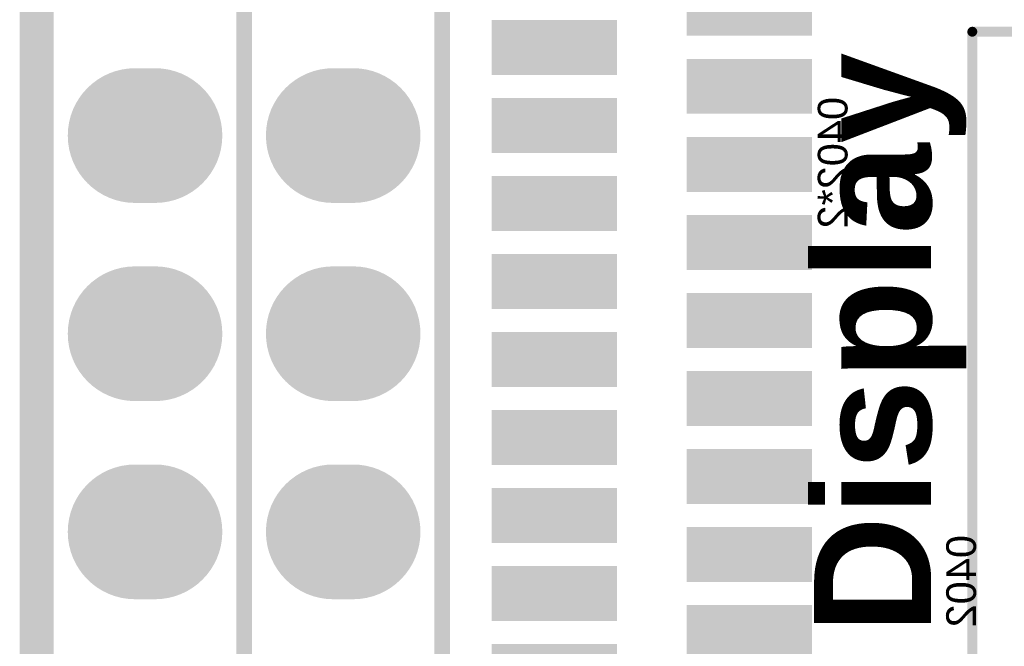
# Model space of a CAD drawing. Header units: inches. Extents: x -0.01 to 1.99, y -0.09 to 2.02.
# Tile 11 of 32: x -0.01 to 0.49, y 1.25 to 1.57. Entities that reach past the tile are written whole.
import ezdxf

# ---------------------------------------------------------------- set-up
doc = ezdxf.new("R2010")
doc.units = ezdxf.units.IN
doc.header["$MEASUREMENT"] = 0
for name, color, linetype in [('ART3', 76, 'Continuous'), ('ART5', 16, 'Continuous'), ('Bottom Layer', 5, 'Continuous'), ('Bottom Solder', 6, 'Continuous'), ('GND2', 156, 'Continuous'), ('GND4', 90, 'Continuous'), ('GND6', 130, 'Continuous'), ('Keep-Out Layer', 6, 'Continuous'), ('Mechanical 8', 56, 'Continuous'), ('Multi-Layer', 9, 'Continuous'), ('Pad Holes', 156, 'Continuous'), ('PWR7', 216, 'Continuous'), ('Top Layer', 1, 'Continuous'), ('Top Overlay', 2, 'Continuous'), ('Top Paste', 8, 'Continuous'), ('Top Solder', 216, 'Continuous')]:
    doc.layers.add(name, color=color, linetype=linetype)
doc.styles.add('Arial', font='txt', dxfattribs={"height": 0.2})
doc.styles.add('Arial_Bold', font='txt', dxfattribs={"height": 0.2})

# ---------------------------------------------------------------- blocks, each defined once
blk = doc.blocks.new('FBGA96_14R00X11R00X1R20_4')
at = {"layer": 'Top Overlay', "const_width": 0.005}
for points in [[(-0.21654, -0.26181), (-0.21654, 0.26181)], [(-0.21654, 0.26181), (0.21654, 0.26181)]]:
    blk.add_lwpolyline(points, dxfattribs=at)
at = {"layer": 'Top Overlay', "const_width": 0.0025}
blk.add_lwpolyline([(-0.21779, 0.26181, 1), (-0.21529, 0.26181, 1)], format="xyb", close=True, dxfattribs=at)
blk.add_lwpolyline([(-0.21779, 0.26181, 1), (-0.21529, 0.26181, 1)], format="xyb", close=True, dxfattribs=at)
blk = doc.blocks.new('FPC0_5_SMD_22PIN_2_17')
at = {"layer": 'Top Layer'}
for points in [[(-0.17717, 0.02165), (-0.19685, 0.02165), (-0.19685, 0.07677), (-0.17717, 0.07677)], [(-0.1378, 0.02165), (-0.15748, 0.02165), (-0.15748, 0.07677), (-0.1378, 0.07677)], [(-0.09843, 0.02165), (-0.11811, 0.02165), (-0.11811, 0.07677), (-0.09843, 0.07677)], [(-0.05906, 0.02165), (-0.07874, 0.02165), (-0.07874, 0.07677), (-0.05906, 0.07677)], [(-0.01968, 0.02165), (-0.03937, 0.02165), (-0.03937, 0.07677), (-0.01968, 0.07677)], [(0.01969, 0.02165), (0, 0.02165), (0, 0.07677), (0.01969, 0.07677)], [(0.05906, 0.02165), (0.03937, 0.02165), (0.03937, 0.07677), (0.05906, 0.07677)], [(0.09843, 0.02165), (0.07874, 0.02165), (0.07874, 0.07677), (0.09843, 0.07677)], [(0.1378, 0.02165), (0.11811, 0.02165), (0.11811, 0.07677), (0.1378, 0.07677)], [(0.17717, 0.02165), (0.15748, 0.02165), (0.15748, 0.07677), (0.17717, 0.07677)], [(0.21654, 0.02165), (0.19685, 0.02165), (0.19685, 0.07677), (0.21654, 0.07677)], [(-0.23425, -0.03937), (-0.31299, -0.03937), (-0.31299, 0.03937), (-0.23425, 0.03937)], [(0.23425, 0.03937), (0.31299, 0.03937), (0.31299, -0.03937), (0.23425, -0.03937)], [(-0.19685, -0.07677), (-0.21654, -0.07677), (-0.21654, -0.02165), (-0.19685, -0.02165)], [(-0.15748, -0.07677), (-0.17717, -0.07677), (-0.17717, -0.02165), (-0.15748, -0.02165)], [(-0.11811, -0.07677), (-0.1378, -0.07677), (-0.1378, -0.02165), (-0.11811, -0.02165)], [(-0.07874, -0.07677), (-0.09842, -0.07677), (-0.09842, -0.02165), (-0.07874, -0.02165)], [(-0.03937, -0.07677), (-0.05905, -0.07677), (-0.05905, -0.02165), (-0.03937, -0.02165)], [(0, -0.07677), (-0.01968, -0.07677), (-0.01968, -0.02165), (0, -0.02165)], [(0.03937, -0.07677), (0.01969, -0.07677), (0.01969, -0.02165), (0.03937, -0.02165)], [(0.07874, -0.07677), (0.05906, -0.07677), (0.05906, -0.02165), (0.07874, -0.02165)], [(0.11811, -0.07677), (0.09843, -0.07677), (0.09843, -0.02165), (0.11811, -0.02165)], [(0.15748, -0.07677), (0.1378, -0.07677), (0.1378, -0.02165), (0.15748, -0.02165)], [(0.19685, -0.07677), (0.17717, -0.07677), (0.17717, -0.02165), (0.19685, -0.02165)]]:
    blk.add_hatch(color=1, dxfattribs=at).paths.add_polyline_path(points)
at = {"layer": 'Top Paste'}
for points in [[(-0.17717, 0.02165), (-0.19685, 0.02165), (-0.19685, 0.07677), (-0.17717, 0.07677)], [(-0.1378, 0.02165), (-0.15748, 0.02165), (-0.15748, 0.07677), (-0.1378, 0.07677)], [(-0.09843, 0.02165), (-0.11811, 0.02165), (-0.11811, 0.07677), (-0.09843, 0.07677)], [(-0.05906, 0.02165), (-0.07874, 0.02165), (-0.07874, 0.07677), (-0.05906, 0.07677)], [(-0.01968, 0.02165), (-0.03937, 0.02165), (-0.03937, 0.07677), (-0.01968, 0.07677)], [(0.01969, 0.02165), (0, 0.02165), (0, 0.07677), (0.01969, 0.07677)], [(0.05906, 0.02165), (0.03937, 0.02165), (0.03937, 0.07677), (0.05906, 0.07677)], [(0.09843, 0.02165), (0.07874, 0.02165), (0.07874, 0.07677), (0.09843, 0.07677)], [(0.1378, 0.02165), (0.11811, 0.02165), (0.11811, 0.07677), (0.1378, 0.07677)], [(0.17717, 0.02165), (0.15748, 0.02165), (0.15748, 0.07677), (0.17717, 0.07677)], [(0.21654, 0.02165), (0.19685, 0.02165), (0.19685, 0.07677), (0.21654, 0.07677)], [(-0.23425, -0.03937), (-0.31299, -0.03937), (-0.31299, 0.03937), (-0.23425, 0.03937)], [(0.23425, 0.03937), (0.31299, 0.03937), (0.31299, -0.03937), (0.23425, -0.03937)], [(-0.19685, -0.07677), (-0.21654, -0.07677), (-0.21654, -0.02165), (-0.19685, -0.02165)], [(-0.15748, -0.07677), (-0.17717, -0.07677), (-0.17717, -0.02165), (-0.15748, -0.02165)], [(-0.11811, -0.07677), (-0.1378, -0.07677), (-0.1378, -0.02165), (-0.11811, -0.02165)], [(-0.07874, -0.07677), (-0.09842, -0.07677), (-0.09842, -0.02165), (-0.07874, -0.02165)], [(-0.03937, -0.07677), (-0.05905, -0.07677), (-0.05905, -0.02165), (-0.03937, -0.02165)], [(0, -0.07677), (-0.01968, -0.07677), (-0.01968, -0.02165), (0, -0.02165)], [(0.03937, -0.07677), (0.01969, -0.07677), (0.01969, -0.02165), (0.03937, -0.02165)], [(0.07874, -0.07677), (0.05906, -0.07677), (0.05906, -0.02165), (0.07874, -0.02165)], [(0.11811, -0.07677), (0.09843, -0.07677), (0.09843, -0.02165), (0.11811, -0.02165)], [(0.15748, -0.07677), (0.1378, -0.07677), (0.1378, -0.02165), (0.15748, -0.02165)], [(0.19685, -0.07677), (0.17717, -0.07677), (0.17717, -0.02165), (0.19685, -0.02165)]]:
    blk.add_hatch(color=8, dxfattribs=at).paths.add_polyline_path(points)
at = {"layer": 'Top Solder'}
for points in [[(-0.17317, 0.01765), (-0.20085, 0.01765), (-0.20085, 0.08077), (-0.17317, 0.08077)], [(-0.1338, 0.01765), (-0.16148, 0.01765), (-0.16148, 0.08077), (-0.1338, 0.08077)], [(-0.09443, 0.01765), (-0.12211, 0.01765), (-0.12211, 0.08077), (-0.09443, 0.08077)], [(-0.05505, 0.01765), (-0.08274, 0.01765), (-0.08274, 0.08077), (-0.05505, 0.08077)], [(-0.01568, 0.01765), (-0.04337, 0.01765), (-0.04337, 0.08077), (-0.01568, 0.08077)], [(0.02369, 0.01765), (-0.004, 0.01765), (-0.004, 0.08077), (0.02369, 0.08077)], [(0.06306, 0.01765), (0.03537, 0.01765), (0.03537, 0.08077), (0.06306, 0.08077)], [(0.10243, 0.01765), (0.07474, 0.01765), (0.07474, 0.08077), (0.10243, 0.08077)], [(0.1418, 0.01765), (0.11411, 0.01765), (0.11411, 0.08077), (0.1418, 0.08077)], [(0.18117, 0.01765), (0.15348, 0.01765), (0.15348, 0.08077), (0.18117, 0.08077)], [(0.22054, 0.01765), (0.19285, 0.01765), (0.19285, 0.08077), (0.22054, 0.08077)], [(-0.23025, -0.04337), (-0.31699, -0.04337), (-0.31699, 0.04337), (-0.23025, 0.04337)], [(0.23025, 0.04337), (0.31699, 0.04337), (0.31699, -0.04337), (0.23025, -0.04337)], [(-0.19285, -0.08077), (-0.22054, -0.08077), (-0.22054, -0.01765), (-0.19285, -0.01765)], [(-0.15348, -0.08077), (-0.18117, -0.08077), (-0.18117, -0.01765), (-0.15348, -0.01765)], [(-0.11411, -0.08077), (-0.1418, -0.08077), (-0.1418, -0.01765), (-0.11411, -0.01765)], [(-0.07474, -0.08077), (-0.10243, -0.08077), (-0.10243, -0.01765), (-0.07474, -0.01765)], [(-0.03537, -0.08077), (-0.06305, -0.08077), (-0.06305, -0.01765), (-0.03537, -0.01765)], [(0.004, -0.08077), (-0.02368, -0.08077), (-0.02368, -0.01765), (0.004, -0.01765)], [(0.04337, -0.08077), (0.01569, -0.08077), (0.01569, -0.01765), (0.04337, -0.01765)], [(0.08274, -0.08077), (0.05506, -0.08077), (0.05506, -0.01765), (0.08274, -0.01765)], [(0.12211, -0.08077), (0.09443, -0.08077), (0.09443, -0.01765), (0.12211, -0.01765)], [(0.16148, -0.08077), (0.1338, -0.08077), (0.1338, -0.01765), (0.16148, -0.01765)], [(0.20085, -0.08077), (0.17317, -0.08077), (0.17317, -0.01765), (0.20085, -0.01765)]]:
    blk.add_hatch(color=216, dxfattribs=at).paths.add_polyline_path(points)
at = {"layer": 'Top Overlay', "const_width": 0.01}
for points in [[(-0.24016, 0.05315), (-0.21654, 0.07677)], [(0.25394, 0.05315), (0.23031, 0.07677)], [(-0.32677, -0.05315), (-0.32677, 0.05315)], [(-0.24016, 0.05315), (-0.32677, 0.05315)], [(0.32677, 0.05315), (0.25394, 0.05315)], [(0.32677, -0.05315), (0.32677, 0.05315)], [(-0.22835, -0.05315), (-0.32677, -0.05315)], [(0.32677, -0.05315), (0.20866, -0.05315)]]:
    blk.add_lwpolyline(points, dxfattribs=at)
at = {"layer": 'Top Overlay'}
for points, const_width in [([(-0.21904, 0.07677, 1), (-0.21404, 0.07677, 1)], 0.005), ([(0.22781, 0.07677, 1), (0.23281, 0.07677, 1)], 0.005), ([(-0.32927, 0.05315, 1), (-0.32427, 0.05315, 1)], 0.005), ([(-0.32927, 0.05315, 1), (-0.32427, 0.05315, 1)], 0.005), ([(-0.24266, 0.05315, 1), (-0.23766, 0.05315, 1)], 0.005), ([(-0.24266, 0.05315, 1), (-0.23766, 0.05315, 1)], 0.005), ([(0.25144, 0.05315, 1), (0.25644, 0.05315, 1)], 0.005), ([(0.25144, 0.05315, 1), (0.25644, 0.05315, 1)], 0.005), ([(0.32427, 0.05315, 1), (0.32927, 0.05315, 1)], 0.005), ([(0.32427, 0.05315, 1), (0.32927, 0.05315, 1)], 0.005), ([(-0.32927, -0.05315, 1), (-0.32427, -0.05315, 1)], 0.005), ([(-0.32927, -0.05315, 1), (-0.32427, -0.05315, 1)], 0.005), ([(-0.23085, -0.05315, 1), (-0.22585, -0.05315, 1)], 0.005), ([(0.20616, -0.05315, 1), (0.21116, -0.05315, 1)], 0.005), ([(0.32427, -0.05315, 1), (0.32927, -0.05315, 1)], 0.005), ([(0.32427, -0.05315, 1), (0.32927, -0.05315, 1)], 0.005), ([(-0.23659, -0.08268, 1), (-0.25159, -0.08268, 1)], 0.015), ([(-0.25534, -0.08268, 1), (-0.24784, -0.08268, 1)], 0.0075), ([(-0.24034, -0.08268, 1), (-0.23284, -0.08268, 1)], 0.0075)]:
    blk.add_lwpolyline(points, format="xyb", close=True, dxfattribs=dict(at, const_width=const_width))
blk = doc.blocks.new('H______13X2_24')
at = {"layer": 'ART3'}
h = blk.add_hatch(color=76, dxfattribs=at)
edge = h.paths.add_edge_path()
edge.add_arc((-0.045, 0.4), 0.03, 270, 450)
edge.add_line((-0.045, 0.43), (-0.055, 0.43))
edge.add_arc((-0.055, 0.4), 0.03, 90, 270)
edge.add_line((-0.055, 0.37), (-0.045, 0.37))
h = blk.add_hatch(color=76, dxfattribs=at)
edge = h.paths.add_edge_path()
edge.add_arc((0.055, 0.4), 0.03, 270, 450)
edge.add_line((0.055, 0.43), (0.045, 0.43))
edge.add_arc((0.045, 0.4), 0.03, 90, 270)
edge.add_line((0.045, 0.37), (0.055, 0.37))
h = blk.add_hatch(color=76, dxfattribs=at)
edge = h.paths.add_edge_path()
edge.add_arc((-0.045, 0.3), 0.03, 270, 450)
edge.add_line((-0.045, 0.33), (-0.055, 0.33))
edge.add_arc((-0.055, 0.3), 0.03, 90, 270)
edge.add_line((-0.055, 0.27), (-0.045, 0.27))
h = blk.add_hatch(color=76, dxfattribs=at)
edge = h.paths.add_edge_path()
edge.add_arc((0.055, 0.3), 0.03, 270, 450)
edge.add_line((0.055, 0.33), (0.045, 0.33))
edge.add_arc((0.045, 0.3), 0.03, 90, 270)
edge.add_line((0.045, 0.27), (0.055, 0.27))
h = blk.add_hatch(color=76, dxfattribs=at)
edge = h.paths.add_edge_path()
edge.add_arc((-0.045, 0.2), 0.03, 270, 450)
edge.add_line((-0.045, 0.23), (-0.055, 0.23))
edge.add_arc((-0.055, 0.2), 0.03, 90, 270)
edge.add_line((-0.055, 0.17), (-0.045, 0.17))
h = blk.add_hatch(color=76, dxfattribs=at)
edge = h.paths.add_edge_path()
edge.add_arc((0.055, 0.2), 0.03, 270, 450)
edge.add_line((0.055, 0.23), (0.045, 0.23))
edge.add_arc((0.045, 0.2), 0.03, 90, 270)
edge.add_line((0.045, 0.17), (0.055, 0.17))
at = {"layer": 'ART5'}
h = blk.add_hatch(color=16, dxfattribs=at)
edge = h.paths.add_edge_path()
edge.add_arc((-0.045, 0.4), 0.03, 270, 450)
edge.add_line((-0.045, 0.43), (-0.055, 0.43))
edge.add_arc((-0.055, 0.4), 0.03, 90, 270)
edge.add_line((-0.055, 0.37), (-0.045, 0.37))
h = blk.add_hatch(color=16, dxfattribs=at)
edge = h.paths.add_edge_path()
edge.add_arc((0.055, 0.4), 0.03, 270, 450)
edge.add_line((0.055, 0.43), (0.045, 0.43))
edge.add_arc((0.045, 0.4), 0.03, 90, 270)
edge.add_line((0.045, 0.37), (0.055, 0.37))
h = blk.add_hatch(color=16, dxfattribs=at)
edge = h.paths.add_edge_path()
edge.add_arc((-0.045, 0.3), 0.03, 270, 450)
edge.add_line((-0.045, 0.33), (-0.055, 0.33))
edge.add_arc((-0.055, 0.3), 0.03, 90, 270)
edge.add_line((-0.055, 0.27), (-0.045, 0.27))
h = blk.add_hatch(color=16, dxfattribs=at)
edge = h.paths.add_edge_path()
edge.add_arc((0.055, 0.3), 0.03, 270, 450)
edge.add_line((0.055, 0.33), (0.045, 0.33))
edge.add_arc((0.045, 0.3), 0.03, 90, 270)
edge.add_line((0.045, 0.27), (0.055, 0.27))
h = blk.add_hatch(color=16, dxfattribs=at)
edge = h.paths.add_edge_path()
edge.add_arc((-0.045, 0.2), 0.03, 270, 450)
edge.add_line((-0.045, 0.23), (-0.055, 0.23))
edge.add_arc((-0.055, 0.2), 0.03, 90, 270)
edge.add_line((-0.055, 0.17), (-0.045, 0.17))
h = blk.add_hatch(color=16, dxfattribs=at)
edge = h.paths.add_edge_path()
edge.add_arc((0.055, 0.2), 0.03, 270, 450)
edge.add_line((0.055, 0.23), (0.045, 0.23))
edge.add_arc((0.045, 0.2), 0.03, 90, 270)
edge.add_line((0.045, 0.17), (0.055, 0.17))
at = {"layer": 'Bottom Layer'}
h = blk.add_hatch(color=5, dxfattribs=at)
edge = h.paths.add_edge_path()
edge.add_arc((-0.045, 0.4), 0.03, 270, 450)
edge.add_line((-0.045, 0.43), (-0.055, 0.43))
edge.add_arc((-0.055, 0.4), 0.03, 90, 270)
edge.add_line((-0.055, 0.37), (-0.045, 0.37))
h = blk.add_hatch(color=5, dxfattribs=at)
edge = h.paths.add_edge_path()
edge.add_arc((0.055, 0.4), 0.03, 270, 450)
edge.add_line((0.055, 0.43), (0.045, 0.43))
edge.add_arc((0.045, 0.4), 0.03, 90, 270)
edge.add_line((0.045, 0.37), (0.055, 0.37))
h = blk.add_hatch(color=5, dxfattribs=at)
edge = h.paths.add_edge_path()
edge.add_arc((-0.045, 0.3), 0.03, 270, 450)
edge.add_line((-0.045, 0.33), (-0.055, 0.33))
edge.add_arc((-0.055, 0.3), 0.03, 90, 270)
edge.add_line((-0.055, 0.27), (-0.045, 0.27))
h = blk.add_hatch(color=5, dxfattribs=at)
edge = h.paths.add_edge_path()
edge.add_arc((0.055, 0.3), 0.03, 270, 450)
edge.add_line((0.055, 0.33), (0.045, 0.33))
edge.add_arc((0.045, 0.3), 0.03, 90, 270)
edge.add_line((0.045, 0.27), (0.055, 0.27))
h = blk.add_hatch(color=5, dxfattribs=at)
edge = h.paths.add_edge_path()
edge.add_arc((-0.045, 0.2), 0.03, 270, 450)
edge.add_line((-0.045, 0.23), (-0.055, 0.23))
edge.add_arc((-0.055, 0.2), 0.03, 90, 270)
edge.add_line((-0.055, 0.17), (-0.045, 0.17))
h = blk.add_hatch(color=5, dxfattribs=at)
edge = h.paths.add_edge_path()
edge.add_arc((0.055, 0.2), 0.03, 270, 450)
edge.add_line((0.055, 0.23), (0.045, 0.23))
edge.add_arc((0.045, 0.2), 0.03, 90, 270)
edge.add_line((0.045, 0.17), (0.055, 0.17))
at = {"layer": 'Bottom Solder'}
h = blk.add_hatch(color=6, dxfattribs=at)
edge = h.paths.add_edge_path()
edge.add_arc((-0.045, 0.4), 0.034, 270, 450)
edge.add_line((-0.045, 0.434), (-0.055, 0.434))
edge.add_arc((-0.055, 0.4), 0.034, 90, 270)
edge.add_line((-0.055, 0.366), (-0.045, 0.366))
h = blk.add_hatch(color=6, dxfattribs=at)
edge = h.paths.add_edge_path()
edge.add_arc((0.055, 0.4), 0.034, 270, 450)
edge.add_line((0.055, 0.434), (0.045, 0.434))
edge.add_arc((0.045, 0.4), 0.034, 90, 270)
edge.add_line((0.045, 0.366), (0.055, 0.366))
h = blk.add_hatch(color=6, dxfattribs=at)
edge = h.paths.add_edge_path()
edge.add_arc((-0.045, 0.3), 0.034, 270, 450)
edge.add_line((-0.045, 0.334), (-0.055, 0.334))
edge.add_arc((-0.055, 0.3), 0.034, 90, 270)
edge.add_line((-0.055, 0.266), (-0.045, 0.266))
h = blk.add_hatch(color=6, dxfattribs=at)
edge = h.paths.add_edge_path()
edge.add_arc((0.055, 0.3), 0.034, 270, 450)
edge.add_line((0.055, 0.334), (0.045, 0.334))
edge.add_arc((0.045, 0.3), 0.034, 90, 270)
edge.add_line((0.045, 0.266), (0.055, 0.266))
h = blk.add_hatch(color=6, dxfattribs=at)
edge = h.paths.add_edge_path()
edge.add_arc((-0.045, 0.2), 0.034, 270, 450)
edge.add_line((-0.045, 0.234), (-0.055, 0.234))
edge.add_arc((-0.055, 0.2), 0.034, 90, 270)
edge.add_line((-0.055, 0.166), (-0.045, 0.166))
h = blk.add_hatch(color=6, dxfattribs=at)
edge = h.paths.add_edge_path()
edge.add_arc((0.055, 0.2), 0.034, 270, 450)
edge.add_line((0.055, 0.234), (0.045, 0.234))
edge.add_arc((0.045, 0.2), 0.034, 90, 270)
edge.add_line((0.045, 0.166), (0.055, 0.166))
at = {"layer": 'GND2'}
h = blk.add_hatch(color=156, dxfattribs=at)
edge = h.paths.add_edge_path()
edge.add_arc((-0.045, 0.4), 0.03, 270, 450)
edge.add_line((-0.045, 0.43), (-0.055, 0.43))
edge.add_arc((-0.055, 0.4), 0.03, 90, 270)
edge.add_line((-0.055, 0.37), (-0.045, 0.37))
h = blk.add_hatch(color=156, dxfattribs=at)
edge = h.paths.add_edge_path()
edge.add_arc((0.055, 0.4), 0.03, 270, 450)
edge.add_line((0.055, 0.43), (0.045, 0.43))
edge.add_arc((0.045, 0.4), 0.03, 90, 270)
edge.add_line((0.045, 0.37), (0.055, 0.37))
h = blk.add_hatch(color=156, dxfattribs=at)
edge = h.paths.add_edge_path()
edge.add_arc((-0.045, 0.3), 0.03, 270, 450)
edge.add_line((-0.045, 0.33), (-0.055, 0.33))
edge.add_arc((-0.055, 0.3), 0.03, 90, 270)
edge.add_line((-0.055, 0.27), (-0.045, 0.27))
h = blk.add_hatch(color=156, dxfattribs=at)
edge = h.paths.add_edge_path()
edge.add_arc((0.055, 0.3), 0.03, 270, 450)
edge.add_line((0.055, 0.33), (0.045, 0.33))
edge.add_arc((0.045, 0.3), 0.03, 90, 270)
edge.add_line((0.045, 0.27), (0.055, 0.27))
h = blk.add_hatch(color=156, dxfattribs=at)
edge = h.paths.add_edge_path()
edge.add_arc((-0.045, 0.2), 0.03, 270, 450)
edge.add_line((-0.045, 0.23), (-0.055, 0.23))
edge.add_arc((-0.055, 0.2), 0.03, 90, 270)
edge.add_line((-0.055, 0.17), (-0.045, 0.17))
h = blk.add_hatch(color=156, dxfattribs=at)
edge = h.paths.add_edge_path()
edge.add_arc((0.055, 0.2), 0.03, 270, 450)
edge.add_line((0.055, 0.23), (0.045, 0.23))
edge.add_arc((0.045, 0.2), 0.03, 90, 270)
edge.add_line((0.045, 0.17), (0.055, 0.17))
at = {"layer": 'GND4'}
h = blk.add_hatch(color=90, dxfattribs=at)
edge = h.paths.add_edge_path()
edge.add_arc((-0.045, 0.4), 0.03, 270, 450)
edge.add_line((-0.045, 0.43), (-0.055, 0.43))
edge.add_arc((-0.055, 0.4), 0.03, 90, 270)
edge.add_line((-0.055, 0.37), (-0.045, 0.37))
h = blk.add_hatch(color=90, dxfattribs=at)
edge = h.paths.add_edge_path()
edge.add_arc((0.055, 0.4), 0.03, 270, 450)
edge.add_line((0.055, 0.43), (0.045, 0.43))
edge.add_arc((0.045, 0.4), 0.03, 90, 270)
edge.add_line((0.045, 0.37), (0.055, 0.37))
h = blk.add_hatch(color=90, dxfattribs=at)
edge = h.paths.add_edge_path()
edge.add_arc((-0.045, 0.3), 0.03, 270, 450)
edge.add_line((-0.045, 0.33), (-0.055, 0.33))
edge.add_arc((-0.055, 0.3), 0.03, 90, 270)
edge.add_line((-0.055, 0.27), (-0.045, 0.27))
h = blk.add_hatch(color=90, dxfattribs=at)
edge = h.paths.add_edge_path()
edge.add_arc((0.055, 0.3), 0.03, 270, 450)
edge.add_line((0.055, 0.33), (0.045, 0.33))
edge.add_arc((0.045, 0.3), 0.03, 90, 270)
edge.add_line((0.045, 0.27), (0.055, 0.27))
h = blk.add_hatch(color=90, dxfattribs=at)
edge = h.paths.add_edge_path()
edge.add_arc((-0.045, 0.2), 0.03, 270, 450)
edge.add_line((-0.045, 0.23), (-0.055, 0.23))
edge.add_arc((-0.055, 0.2), 0.03, 90, 270)
edge.add_line((-0.055, 0.17), (-0.045, 0.17))
h = blk.add_hatch(color=90, dxfattribs=at)
edge = h.paths.add_edge_path()
edge.add_arc((0.055, 0.2), 0.03, 270, 450)
edge.add_line((0.055, 0.23), (0.045, 0.23))
edge.add_arc((0.045, 0.2), 0.03, 90, 270)
edge.add_line((0.045, 0.17), (0.055, 0.17))
at = {"layer": 'GND6'}
h = blk.add_hatch(color=130, dxfattribs=at)
edge = h.paths.add_edge_path()
edge.add_arc((-0.045, 0.4), 0.03, 270, 450)
edge.add_line((-0.045, 0.43), (-0.055, 0.43))
edge.add_arc((-0.055, 0.4), 0.03, 90, 270)
edge.add_line((-0.055, 0.37), (-0.045, 0.37))
h = blk.add_hatch(color=130, dxfattribs=at)
edge = h.paths.add_edge_path()
edge.add_arc((0.055, 0.4), 0.03, 270, 450)
edge.add_line((0.055, 0.43), (0.045, 0.43))
edge.add_arc((0.045, 0.4), 0.03, 90, 270)
edge.add_line((0.045, 0.37), (0.055, 0.37))
h = blk.add_hatch(color=130, dxfattribs=at)
edge = h.paths.add_edge_path()
edge.add_arc((-0.045, 0.3), 0.03, 270, 450)
edge.add_line((-0.045, 0.33), (-0.055, 0.33))
edge.add_arc((-0.055, 0.3), 0.03, 90, 270)
edge.add_line((-0.055, 0.27), (-0.045, 0.27))
h = blk.add_hatch(color=130, dxfattribs=at)
edge = h.paths.add_edge_path()
edge.add_arc((0.055, 0.3), 0.03, 270, 450)
edge.add_line((0.055, 0.33), (0.045, 0.33))
edge.add_arc((0.045, 0.3), 0.03, 90, 270)
edge.add_line((0.045, 0.27), (0.055, 0.27))
h = blk.add_hatch(color=130, dxfattribs=at)
edge = h.paths.add_edge_path()
edge.add_arc((-0.045, 0.2), 0.03, 270, 450)
edge.add_line((-0.045, 0.23), (-0.055, 0.23))
edge.add_arc((-0.055, 0.2), 0.03, 90, 270)
edge.add_line((-0.055, 0.17), (-0.045, 0.17))
h = blk.add_hatch(color=130, dxfattribs=at)
edge = h.paths.add_edge_path()
edge.add_arc((0.055, 0.2), 0.03, 270, 450)
edge.add_line((0.055, 0.23), (0.045, 0.23))
edge.add_arc((0.045, 0.2), 0.03, 90, 270)
edge.add_line((0.045, 0.17), (0.055, 0.17))
at = {"layer": 'Multi-Layer'}
h = blk.add_hatch(color=9, dxfattribs=at)
edge = h.paths.add_edge_path()
edge.add_arc((-0.045, 0.4), 0.03, 270, 450)
edge.add_line((-0.045, 0.43), (-0.055, 0.43))
edge.add_arc((-0.055, 0.4), 0.03, 90, 270)
edge.add_line((-0.055, 0.37), (-0.045, 0.37))
h = blk.add_hatch(color=9, dxfattribs=at)
edge = h.paths.add_edge_path()
edge.add_arc((0.055, 0.4), 0.03, 270, 450)
edge.add_line((0.055, 0.43), (0.045, 0.43))
edge.add_arc((0.045, 0.4), 0.03, 90, 270)
edge.add_line((0.045, 0.37), (0.055, 0.37))
h = blk.add_hatch(color=9, dxfattribs=at)
edge = h.paths.add_edge_path()
edge.add_arc((-0.045, 0.3), 0.03, 270, 450)
edge.add_line((-0.045, 0.33), (-0.055, 0.33))
edge.add_arc((-0.055, 0.3), 0.03, 90, 270)
edge.add_line((-0.055, 0.27), (-0.045, 0.27))
h = blk.add_hatch(color=9, dxfattribs=at)
edge = h.paths.add_edge_path()
edge.add_arc((0.055, 0.3), 0.03, 270, 450)
edge.add_line((0.055, 0.33), (0.045, 0.33))
edge.add_arc((0.045, 0.3), 0.03, 90, 270)
edge.add_line((0.045, 0.27), (0.055, 0.27))
h = blk.add_hatch(color=9, dxfattribs=at)
edge = h.paths.add_edge_path()
edge.add_arc((-0.045, 0.2), 0.03, 270, 450)
edge.add_line((-0.045, 0.23), (-0.055, 0.23))
edge.add_arc((-0.055, 0.2), 0.03, 90, 270)
edge.add_line((-0.055, 0.17), (-0.045, 0.17))
h = blk.add_hatch(color=9, dxfattribs=at)
edge = h.paths.add_edge_path()
edge.add_arc((0.055, 0.2), 0.03, 270, 450)
edge.add_line((0.055, 0.23), (0.045, 0.23))
edge.add_arc((0.045, 0.2), 0.03, 90, 270)
edge.add_line((0.045, 0.17), (0.055, 0.17))
at = {"layer": 'Pad Holes'}
h = blk.add_hatch(color=7, dxfattribs=at)
edge = h.paths.add_edge_path()
edge.add_arc((-0.05, 0.4), 0.0175, 0, 360)
h = blk.add_hatch(color=7, dxfattribs=at)
edge = h.paths.add_edge_path()
edge.add_arc((0.05, 0.4), 0.0175, 0, 360)
h = blk.add_hatch(color=7, dxfattribs=at)
edge = h.paths.add_edge_path()
edge.add_arc((-0.05, 0.3), 0.0175, 0, 360)
h = blk.add_hatch(color=7, dxfattribs=at)
edge = h.paths.add_edge_path()
edge.add_arc((0.05, 0.3), 0.0175, 0, 360)
h = blk.add_hatch(color=7, dxfattribs=at)
edge = h.paths.add_edge_path()
edge.add_arc((-0.05, 0.2), 0.0175, 0, 360)
h = blk.add_hatch(color=7, dxfattribs=at)
edge = h.paths.add_edge_path()
edge.add_arc((0.05, 0.2), 0.0175, 0, 360)
at = {"layer": 'PWR7'}
h = blk.add_hatch(color=216, dxfattribs=at)
edge = h.paths.add_edge_path()
edge.add_arc((-0.045, 0.4), 0.03, 270, 450)
edge.add_line((-0.045, 0.43), (-0.055, 0.43))
edge.add_arc((-0.055, 0.4), 0.03, 90, 270)
edge.add_line((-0.055, 0.37), (-0.045, 0.37))
h = blk.add_hatch(color=216, dxfattribs=at)
edge = h.paths.add_edge_path()
edge.add_arc((0.055, 0.4), 0.03, 270, 450)
edge.add_line((0.055, 0.43), (0.045, 0.43))
edge.add_arc((0.045, 0.4), 0.03, 90, 270)
edge.add_line((0.045, 0.37), (0.055, 0.37))
h = blk.add_hatch(color=216, dxfattribs=at)
edge = h.paths.add_edge_path()
edge.add_arc((-0.045, 0.3), 0.03, 270, 450)
edge.add_line((-0.045, 0.33), (-0.055, 0.33))
edge.add_arc((-0.055, 0.3), 0.03, 90, 270)
edge.add_line((-0.055, 0.27), (-0.045, 0.27))
h = blk.add_hatch(color=216, dxfattribs=at)
edge = h.paths.add_edge_path()
edge.add_arc((0.055, 0.3), 0.03, 270, 450)
edge.add_line((0.055, 0.33), (0.045, 0.33))
edge.add_arc((0.045, 0.3), 0.03, 90, 270)
edge.add_line((0.045, 0.27), (0.055, 0.27))
h = blk.add_hatch(color=216, dxfattribs=at)
edge = h.paths.add_edge_path()
edge.add_arc((-0.045, 0.2), 0.03, 270, 450)
edge.add_line((-0.045, 0.23), (-0.055, 0.23))
edge.add_arc((-0.055, 0.2), 0.03, 90, 270)
edge.add_line((-0.055, 0.17), (-0.045, 0.17))
h = blk.add_hatch(color=216, dxfattribs=at)
edge = h.paths.add_edge_path()
edge.add_arc((0.055, 0.2), 0.03, 270, 450)
edge.add_line((0.055, 0.23), (0.045, 0.23))
edge.add_arc((0.045, 0.2), 0.03, 90, 270)
edge.add_line((0.045, 0.17), (0.055, 0.17))
at = {"layer": 'Top Layer'}
h = blk.add_hatch(color=1, dxfattribs=at)
edge = h.paths.add_edge_path()
edge.add_arc((-0.045, 0.4), 0.03, 270, 450)
edge.add_line((-0.045, 0.43), (-0.055, 0.43))
edge.add_arc((-0.055, 0.4), 0.03, 90, 270)
edge.add_line((-0.055, 0.37), (-0.045, 0.37))
h = blk.add_hatch(color=1, dxfattribs=at)
edge = h.paths.add_edge_path()
edge.add_arc((0.055, 0.4), 0.03, 270, 450)
edge.add_line((0.055, 0.43), (0.045, 0.43))
edge.add_arc((0.045, 0.4), 0.03, 90, 270)
edge.add_line((0.045, 0.37), (0.055, 0.37))
h = blk.add_hatch(color=1, dxfattribs=at)
edge = h.paths.add_edge_path()
edge.add_arc((-0.045, 0.3), 0.03, 270, 450)
edge.add_line((-0.045, 0.33), (-0.055, 0.33))
edge.add_arc((-0.055, 0.3), 0.03, 90, 270)
edge.add_line((-0.055, 0.27), (-0.045, 0.27))
h = blk.add_hatch(color=1, dxfattribs=at)
edge = h.paths.add_edge_path()
edge.add_arc((0.055, 0.3), 0.03, 270, 450)
edge.add_line((0.055, 0.33), (0.045, 0.33))
edge.add_arc((0.045, 0.3), 0.03, 90, 270)
edge.add_line((0.045, 0.27), (0.055, 0.27))
h = blk.add_hatch(color=1, dxfattribs=at)
edge = h.paths.add_edge_path()
edge.add_arc((-0.045, 0.2), 0.03, 270, 450)
edge.add_line((-0.045, 0.23), (-0.055, 0.23))
edge.add_arc((-0.055, 0.2), 0.03, 90, 270)
edge.add_line((-0.055, 0.17), (-0.045, 0.17))
h = blk.add_hatch(color=1, dxfattribs=at)
edge = h.paths.add_edge_path()
edge.add_arc((0.055, 0.2), 0.03, 270, 450)
edge.add_line((0.055, 0.23), (0.045, 0.23))
edge.add_arc((0.045, 0.2), 0.03, 90, 270)
edge.add_line((0.045, 0.17), (0.055, 0.17))
at = {"layer": 'Top Solder'}
h = blk.add_hatch(color=216, dxfattribs=at)
edge = h.paths.add_edge_path()
edge.add_arc((-0.045, 0.4), 0.034, 270, 450)
edge.add_line((-0.045, 0.434), (-0.055, 0.434))
edge.add_arc((-0.055, 0.4), 0.034, 90, 270)
edge.add_line((-0.055, 0.366), (-0.045, 0.366))
h = blk.add_hatch(color=216, dxfattribs=at)
edge = h.paths.add_edge_path()
edge.add_arc((0.055, 0.4), 0.034, 270, 450)
edge.add_line((0.055, 0.434), (0.045, 0.434))
edge.add_arc((0.045, 0.4), 0.034, 90, 270)
edge.add_line((0.045, 0.366), (0.055, 0.366))
h = blk.add_hatch(color=216, dxfattribs=at)
edge = h.paths.add_edge_path()
edge.add_arc((-0.045, 0.3), 0.034, 270, 450)
edge.add_line((-0.045, 0.334), (-0.055, 0.334))
edge.add_arc((-0.055, 0.3), 0.034, 90, 270)
edge.add_line((-0.055, 0.266), (-0.045, 0.266))
h = blk.add_hatch(color=216, dxfattribs=at)
edge = h.paths.add_edge_path()
edge.add_arc((0.055, 0.3), 0.034, 270, 450)
edge.add_line((0.055, 0.334), (0.045, 0.334))
edge.add_arc((0.045, 0.3), 0.034, 90, 270)
edge.add_line((0.045, 0.266), (0.055, 0.266))
h = blk.add_hatch(color=216, dxfattribs=at)
edge = h.paths.add_edge_path()
edge.add_arc((-0.045, 0.2), 0.034, 270, 450)
edge.add_line((-0.045, 0.234), (-0.055, 0.234))
edge.add_arc((-0.055, 0.2), 0.034, 90, 270)
edge.add_line((-0.055, 0.166), (-0.045, 0.166))
h = blk.add_hatch(color=216, dxfattribs=at)
edge = h.paths.add_edge_path()
edge.add_arc((0.055, 0.2), 0.034, 270, 450)
edge.add_line((0.055, 0.234), (0.045, 0.234))
edge.add_arc((0.045, 0.2), 0.034, 90, 270)
edge.add_line((0.045, 0.166), (0.055, 0.166))
at = {"layer": 'Top Overlay', "const_width": 0.00787}
for points in [[(-0.1, -0.653), (-0.1, 0.66)], [(0, -0.654), (0, 0.66)], [(0.1, -0.654), (0.1, 0.66)]]:
    blk.add_lwpolyline(points, dxfattribs=at)

msp = doc.modelspace()

# ---------------------------------------------------------------- linework, layer by layer
at = {"layer": 'Keep-Out Layer', "const_width": 0.01}
msp.add_lwpolyline([(0, 0.07874), (0, 1.88976)], dxfattribs=at)

# ---------------------------------------------------------------- block references
for name, p in [('H______13X2_24', (0.10827, 1.11063)), ('FBGA96_14R00X11R00X1R20_4', (0.69232, 1.30123))]:
    msp.add_blockref(name, p)
at = {"rotation": 270}
msp.add_blockref('FPC0_5_SMD_22PIN_2_17', (0.31404, 1.3878), dxfattribs=at)

# ---------------------------------------------------------------- texts
at = {"layer": 'Mechanical 8', "style": 'Arial', "text_generation_flag": 2}
for s, p in [('0402*2', (0.4128, 1.53011)), ('0402', (0.47764, 1.30903))]:
    msp.add_text(s, height=0.015, rotation=90, dxfattribs=at).set_placement(p)
at = {"layer": 'Top Overlay', "style": 'Arial_Bold'}
msp.add_text('Display', height=0.059055, rotation=90, dxfattribs=at).set_placement((0.45498, 1.25908))

doc.saveas('drawing.dxf')
